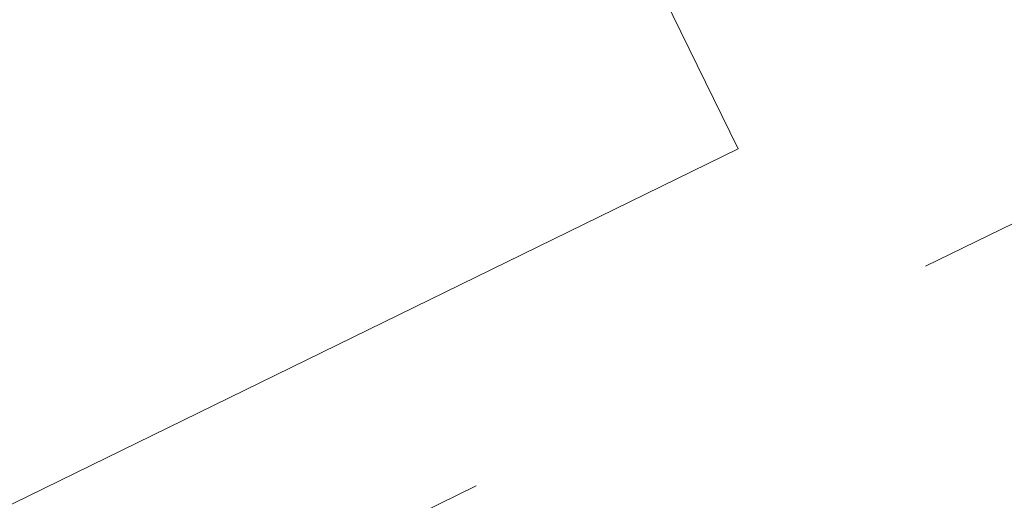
# Model space of a CAD drawing. Extents: x 6414462 to 20492237, y 5756825 to 17376351.
# Tile 65 of 127: x 6497760.738 to 6497761.053, y 5809741.26 to 5809741.414. Entities that reach past the tile are written whole.
import ezdxf

# ---------------------------------------------------------------- set-up
doc = ezdxf.new("R2010")
doc.units = 0
doc.linetypes.add('__FK_przerywana', pattern=[0.32004, 0.16002, -0.16002])
doc.layers.add('A-DETL-MBND', color=7, linetype='Continuous', lineweight=5)
doc.layers.add('A-GLAZ', color=7, linetype='Continuous', lineweight=5)

# ---------------------------------------------------------------- blocks, each defined once
blk = doc.blocks.new('Windows_S9000-Double-Vent-Window-with-Sashbars - O3 Windows_S9000-Double-Vent-Window-with-Sashbars 2-9090698-__-00_00 Przyziemie PB')
at = {"layer": 'A-GLAZ'}
for p, q in [((69.0000000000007, 23.39999999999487), (-68.99999999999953, 23.39999999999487)), ((-68.99999999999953, 23.39999999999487), (-68.99999999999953, 2.399999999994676))]:
    blk.add_line(p, q, dxfattribs=at)

msp = doc.modelspace()

# ---------------------------------------------------------------- linework, layer by layer
at = {"layer": 'A-DETL-MBND', "linetype": '__FK_przerywana'}
msp.add_line((6497758.151603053, 5809739.930464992, 0.09999999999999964), (6497762.133960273, 5809741.875575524, 0.09999999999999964), dxfattribs=at)

# ---------------------------------------------------------------- block references
at = {"layer": 'A-GLAZ', "xscale": 0.01, "yscale": 0.01, "zscale": 0.01, "rotation": 206.0323615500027}
msp.add_blockref('Windows_S9000-Double-Vent-Window-with-Sashbars - O3 Windows_S9000-Double-Vent-Window-with-Sashbars 2-9090698-__-00_00 Przyziemie PB', (6497760.244677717, 5809741.279984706, 0.09999999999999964), dxfattribs=at)

doc.saveas('drawing.dxf')
